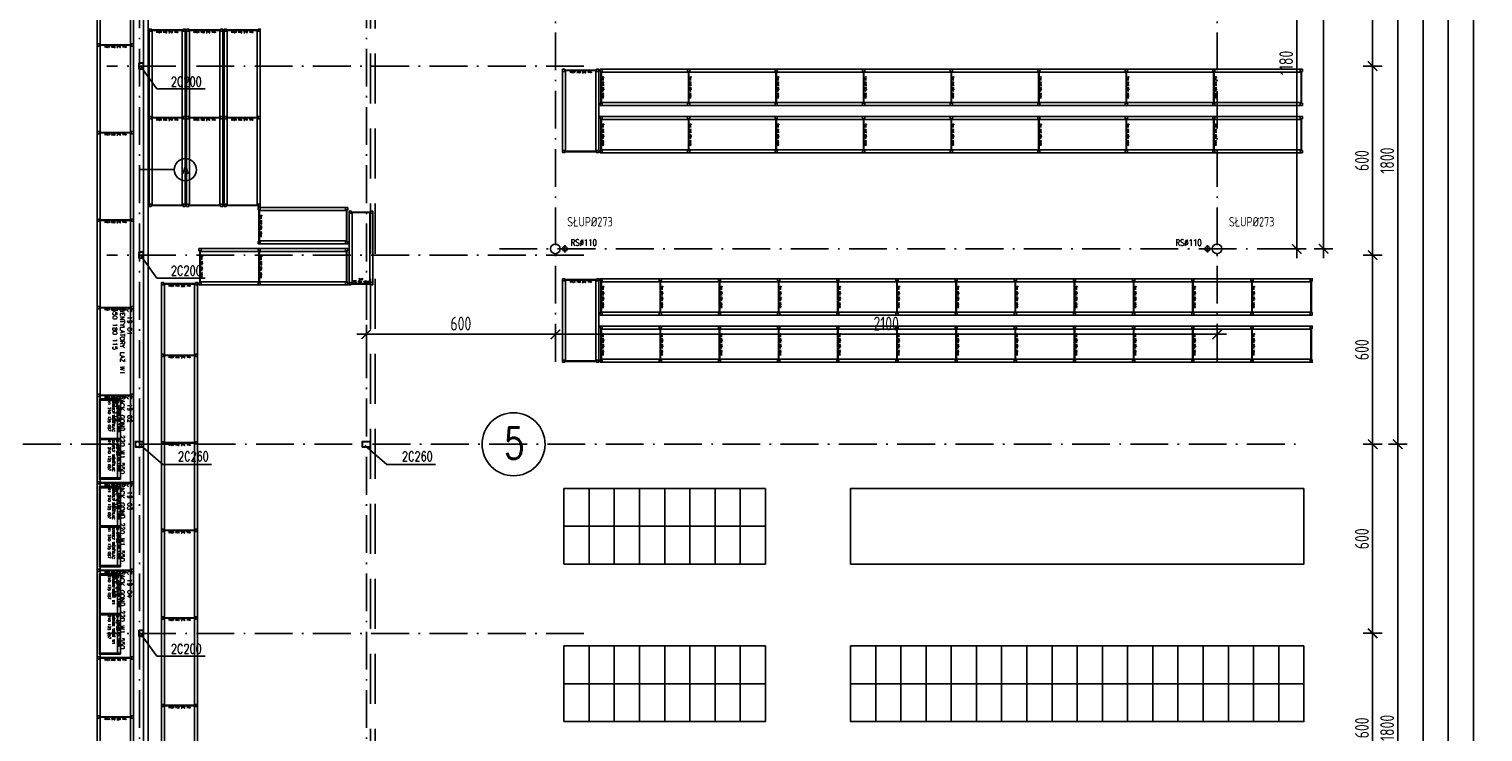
# Model space of a CAD drawing. Extents: x 153948 to 285449, y -89387 to -60195.
# Tile 80 of 101: x 259210 to 263824, y -82992 to -80762. Entities that reach past the tile are written whole.
import ezdxf
from ezdxf.enums import TextEntityAlignment as Align

# ---------------------------------------------------------------- set-up
doc = ezdxf.new("R2010")
doc.units = 0
doc.header["$LTSCALE"] = 100
doc.header["$MEASUREMENT"] = 0
doc.header["$PDMODE"] = 1
doc.linetypes.add('ACAD_ISO10W100', pattern=[18.5, 12, -3, 0.5, -3])
doc.linetypes.add('HIDDEN2', pattern=[4.7625, 3.175, -1.5875])
doc.layers.get('0').update_dxf_attribs({"linetype": 'CONTINUOUS'})
doc.layers.get('DEFPOINTS').update_dxf_attribs({"linetype": 'CONTINUOUS'})
for name, color, linetype in [('1', 2, 'CONTINUOUS'), ('G 57 100 140', 2, 'CONTINUOUS'), ('K-STA', 2, 'CONTINUOUS'), ('OSIE', 8, 'ACAD_ISO10W100'), ('PANELE', 3, 'CONTINUOUS'), ('R-----OP', 2, 'CONTINUOUS'), ('RS Minimasa VBA', 7, 'CONTINUOUS'), ('RS REGAŁY', 7, 'CONTINUOUS'), ('RYNNY', 2, 'CONTINUOUS'), ('TEXT', 11, 'CONTINUOUS'), ('TEXT1', 2, 'CONTINUOUS'), ('WYMIARY', 1, 'CONTINUOUS')]:
    doc.layers.add(name, color=color, linetype=linetype)
doc.styles.add('DYBY-NORMALNY-0-8-N', font='ROMANS.SHX', dxfattribs={"width": 0.8})
doc.styles.get("Standard").update_dxf_attribs({"font": 'txt.shx'})
doc.styles.add('STYLE2', font='isocp.shx', dxfattribs={"width": 0.8})
doc.styles.add('TXT3', font='SIMPLEX.SHX', dxfattribs={"width": 0.75, "height": 40})
doc.dimstyles.new('KRESKI_100', dxfattribs={"dimscale": 20, "dimtxt": 2.2, "dimasz": 1.5, "dimexe": 1.5, "dimexo": 1.5, "dimgap": 0.6, "dimtad": 1, "dimdec": 1, "dimrnd": 0.5, "dimdsep": 46, "dimtxsty": 'STYLE2', "dimblk1": 'ARCHTICK', "dimblk2": 'ARCHTICK', "dimsah": 1, "dimcen": 2.5, "dimdle": 1.5, "dimclrd": 10, "dimclre": 10, "dimclrt": 15, "dimadec": 0, "dimazin": 0, "dimtfac": 1, "dimtdec": 1, "dimtmove": 1, "dimatfit": 3, "dimldrblk": 'ARCHTICK', "dimfxl": 1.5, "dimfxlon": 1, "dimtolj": 1, "dimtzin": 0, "dimarcsym": 0})

# ---------------------------------------------------------------- blocks, each defined once
blk = doc.blocks.new('SC200X2')
at = {"layer": '1'}
for points in [[(-10, 7.5), (-10, 0), (-9.7, 0, 0.391021), (-9.1, 0.6), (-8.7, 5.6, -0.391021), (-7.6, 6.6), (7.6, 6.6, -0.391021), (8.7, 5.6), (9.1, 0.6, 0.391021), (9.7, 0), (10, 0), (10, 7.5)], [(-10, -7.5), (-10, 0), (-9.7, 0, -0.391021), (-9.1, -0.6), (-8.7, -5.6, 0.391021), (-7.6, -6.6), (7.6, -6.6, 0.391021), (8.7, -5.6), (9.1, -0.6, -0.391021), (9.7, 0), (10, 0), (10, -7.5)]]:
    blk.add_lwpolyline(points, format="xyb", close=True, dxfattribs=at)
blk = doc.blocks.new('SC260X2')
at = {"layer": '1'}
for points in [[(-13, 9), (-13, 0), (-12.4, 0), (-12.1, 7, -0.401015), (-11.1, 7.9), (11.1, 7.9, -0.401015), (12.1, 7), (12.4, 0), (13, 0), (13, 9)], [(-13, -9), (-13, 0), (-12.4, 0), (-12.1, -7, 0.401015), (-11.1, -7.9), (11.1, -7.9, 0.401015), (12.1, -7), (12.4, 0), (13, 0), (13, -9)]]:
    blk.add_lwpolyline(points, format="xyb", close=True, dxfattribs=at)
blk = doc.blocks.new('_ARCHTICK')
at = {"color": 0, "linetype": 'ByBlock', "const_width": 0.15}
blk.add_lwpolyline([(-0.5, -0.5), (0.5, 0.5)], dxfattribs=at)
blk = doc.blocks.new('*D257')
at = {"layer": 'DEFPOINTS', "color": 0, "ltscale": 0.1, "transparency": 16777216}
for p in [(260307.9, -74816), (260307.9, -85703), (263794.3, -85703)]:
    blk.add_point(p, dxfattribs=at)
at = {"layer": 'WYMIARY', "color": 10, "lineweight": -2, "ltscale": 0.1, "transparency": 16777216}
for p, q in [((263794.3, -74786), (263794.3, -85733)), ((263764.3, -74816), (263824.3, -74816)), ((263764.3, -85703), (263824.3, -85703))]:
    blk.add_line(p, q, dxfattribs=at)
at = {"layer": 'WYMIARY', "color": 10, "lineweight": -2, "ltscale": 0.1, "transparency": 16777216, "xscale": 30, "yscale": 30, "zscale": 30}
for p, rotation in [((263794.3, -74816), 90), ((263794.3, -85703), 270)]:
    blk.add_blockref('_ARCHTICK', p, dxfattribs=dict(at, rotation=rotation))
at = {"layer": 'WYMIARY', "color": 15, "ltscale": 0.1, "transparency": 16777216, "insert": (263760.3, -80259.5), "char_height": 44, "attachment_point": 5, "rotation": 90, "style": 'STYLE2'}
blk.add_mtext('\\A1;10887', dxfattribs=at)
blk = doc.blocks.new('*D259')
at = {"layer": 'DEFPOINTS', "color": 0, "ltscale": 0.1, "transparency": 16777216}
for p in [(260307.9, -74816), (263714.3, -74816), (263634.3, -83856)]:
    blk.add_point(p, dxfattribs=at)
at = {"layer": 'WYMIARY', "color": 10, "lineweight": -2, "ltscale": 0.1, "transparency": 16777216}
for p, q in [((263714.3, -83886), (263714.3, -74786)), ((263684.3, -74816), (263744.3, -74816)), ((263684.3, -83856), (263744.3, -83856))]:
    blk.add_line(p, q, dxfattribs=at)
at = {"layer": 'WYMIARY', "color": 10, "lineweight": -2, "ltscale": 0.1, "transparency": 16777216, "xscale": 30, "yscale": 30, "zscale": 30}
for p, rotation in [((263714.3, -74816), 90), ((263714.3, -83856), 270)]:
    blk.add_blockref('_ARCHTICK', p, dxfattribs=dict(at, rotation=rotation))
at = {"layer": 'WYMIARY', "color": 15, "ltscale": 0.1, "transparency": 16777216, "insert": (263680.3, -79336), "char_height": 44, "attachment_point": 5, "rotation": 90, "style": 'STYLE2'}
blk.add_mtext('\\A1;9040', dxfattribs=at)
blk = doc.blocks.new('*D269')
at = {"layer": 'DEFPOINTS', "color": 0, "ltscale": 0.1, "transparency": 16777216}
for p in [(263554.3, -77029.5), (263634.3, -77029.5), (260307.9, -83856.1)]:
    blk.add_point(p, dxfattribs=at)
at = {"layer": 'WYMIARY', "color": 10, "lineweight": -2, "ltscale": 0.1, "transparency": 16777216}
for p, q in [((263634.3, -83886.1), (263634.3, -76999.5)), ((263604.3, -77029.5), (263664.3, -77029.5)), ((263604.3, -83856.1), (263664.3, -83856.1))]:
    blk.add_line(p, q, dxfattribs=at)
at = {"layer": 'WYMIARY', "color": 10, "lineweight": -2, "ltscale": 0.1, "transparency": 16777216, "xscale": 30, "yscale": 30, "zscale": 30}
for p, rotation in [((263634.3, -77029.5), 90), ((263634.3, -83856.1), 270)]:
    blk.add_blockref('_ARCHTICK', p, dxfattribs=dict(at, rotation=rotation))
at = {"layer": 'WYMIARY', "color": 15, "ltscale": 0.1, "transparency": 16777216, "insert": (263600.3, -80442.8), "char_height": 44, "attachment_point": 5, "rotation": 90, "style": 'STYLE2'}
blk.add_mtext('\\A1;6826.5', dxfattribs=at)
blk = doc.blocks.new('*D280')
at = {"layer": 'DEFPOINTS', "color": 0, "ltscale": 0.1, "transparency": 16777216}
for p in [(263474.3, -82079.5), (263554.3, -82079.5), (263474.3, -83879.5)]:
    blk.add_point(p, dxfattribs=at)
at = {"layer": 'WYMIARY', "color": 10, "lineweight": -2, "ltscale": 0.1, "transparency": 16777216}
for p, q in [((263524.3, -82079.5), (263584.3, -82079.5)), ((263554.3, -83909.5), (263554.3, -82049.5)), ((263524.3, -83879.5), (263584.3, -83879.5))]:
    blk.add_line(p, q, dxfattribs=at)
at = {"layer": 'WYMIARY', "color": 10, "lineweight": -2, "ltscale": 0.1, "transparency": 16777216, "xscale": 30, "yscale": 30, "zscale": 30}
for p, rotation in [((263554.3, -82079.5), 90), ((263554.3, -83879.5), 270)]:
    blk.add_blockref('_ARCHTICK', p, dxfattribs=dict(at, rotation=rotation))
at = {"layer": 'WYMIARY', "color": 15, "ltscale": 0.1, "transparency": 16777216, "insert": (263520.3, -82979.5), "char_height": 44, "attachment_point": 5, "rotation": 90, "style": 'STYLE2'}
blk.add_mtext('\\A1;1800', dxfattribs=at)
blk = doc.blocks.new('*D281')
at = {"layer": 'DEFPOINTS', "color": 0, "ltscale": 0.1, "transparency": 16777216}
for p in [(263474.3, -80279.5), (263554.3, -80279.5), (263474.3, -82079.5)]:
    blk.add_point(p, dxfattribs=at)
at = {"layer": 'WYMIARY', "color": 10, "lineweight": -2, "ltscale": 0.1, "transparency": 16777216}
for p, q in [((263524.3, -80279.5), (263584.3, -80279.5)), ((263554.3, -82109.5), (263554.3, -80249.5)), ((263524.3, -82079.5), (263584.3, -82079.5))]:
    blk.add_line(p, q, dxfattribs=at)
at = {"layer": 'WYMIARY', "color": 10, "lineweight": -2, "ltscale": 0.1, "transparency": 16777216, "xscale": 30, "yscale": 30, "zscale": 30}
for p, rotation in [((263554.3, -80279.5), 90), ((263554.3, -82079.5), 270)]:
    blk.add_blockref('_ARCHTICK', p, dxfattribs=dict(at, rotation=rotation))
at = {"layer": 'WYMIARY', "color": 15, "ltscale": 0.1, "transparency": 16777216, "insert": (263520.3, -81179.5), "char_height": 44, "attachment_point": 5, "rotation": 90, "style": 'STYLE2'}
blk.add_mtext('\\A1;1800', dxfattribs=at)
blk = doc.blocks.new('*D299')
at = {"layer": 'DEFPOINTS', "color": 0, "ltscale": 0.1, "transparency": 16777216}
for p in [(263394.3, -80279.5), (263394.3, -80879.5), (263474.3, -80879.5)]:
    blk.add_point(p, dxfattribs=at)
at = {"layer": 'WYMIARY', "color": 10, "lineweight": -2, "ltscale": 0.1, "transparency": 16777216}
for p, q in [((263444.3, -80279.5), (263504.3, -80279.5)), ((263474.3, -80249.5), (263474.3, -80909.5)), ((263444.3, -80879.5), (263504.3, -80879.5))]:
    blk.add_line(p, q, dxfattribs=at)
at = {"layer": 'WYMIARY', "color": 10, "lineweight": -2, "ltscale": 0.1, "transparency": 16777216, "xscale": 30, "yscale": 30, "zscale": 30}
for p, rotation in [((263474.3, -80279.5), 90), ((263474.3, -80879.5), 270)]:
    blk.add_blockref('_ARCHTICK', p, dxfattribs=dict(at, rotation=rotation))
at = {"layer": 'WYMIARY', "color": 15, "ltscale": 0.1, "transparency": 16777216, "insert": (263440.3, -80579.5), "char_height": 44, "attachment_point": 5, "rotation": 90, "style": 'STYLE2'}
blk.add_mtext('\\A1;600', dxfattribs=at)
blk = doc.blocks.new('*D300')
at = {"layer": 'DEFPOINTS', "color": 0, "ltscale": 0.1, "transparency": 16777216}
for p in [(263394.3, -80879.5), (263394.3, -81479.5), (263474.3, -81479.5)]:
    blk.add_point(p, dxfattribs=at)
at = {"layer": 'WYMIARY', "color": 10, "lineweight": -2, "ltscale": 0.1, "transparency": 16777216}
for p, q in [((263444.3, -80879.5), (263504.3, -80879.5)), ((263474.3, -80849.5), (263474.3, -81509.5)), ((263444.3, -81479.5), (263504.3, -81479.5))]:
    blk.add_line(p, q, dxfattribs=at)
at = {"layer": 'WYMIARY', "color": 10, "lineweight": -2, "ltscale": 0.1, "transparency": 16777216, "xscale": 30, "yscale": 30, "zscale": 30}
for p, rotation in [((263474.3, -80879.5), 90), ((263474.3, -81479.5), 270)]:
    blk.add_blockref('_ARCHTICK', p, dxfattribs=dict(at, rotation=rotation))
at = {"layer": 'WYMIARY', "color": 15, "ltscale": 0.1, "transparency": 16777216, "insert": (263440.3, -81179.5), "char_height": 44, "attachment_point": 5, "rotation": 90, "style": 'STYLE2'}
blk.add_mtext('\\A1;600', dxfattribs=at)
blk = doc.blocks.new('*D301')
at = {"layer": 'DEFPOINTS', "color": 0, "ltscale": 0.1, "transparency": 16777216}
for p in [(263394.3, -81479.5), (263394.3, -82079.5), (263474.3, -82079.5)]:
    blk.add_point(p, dxfattribs=at)
at = {"layer": 'WYMIARY', "color": 10, "lineweight": -2, "ltscale": 0.1, "transparency": 16777216}
for p, q in [((263444.3, -81479.5), (263504.3, -81479.5)), ((263474.3, -81449.5), (263474.3, -82109.5)), ((263444.3, -82079.5), (263504.3, -82079.5))]:
    blk.add_line(p, q, dxfattribs=at)
at = {"layer": 'WYMIARY', "color": 10, "lineweight": -2, "ltscale": 0.1, "transparency": 16777216, "xscale": 30, "yscale": 30, "zscale": 30}
for p, rotation in [((263474.3, -81479.5), 90), ((263474.3, -82079.5), 270)]:
    blk.add_blockref('_ARCHTICK', p, dxfattribs=dict(at, rotation=rotation))
at = {"layer": 'WYMIARY', "color": 15, "ltscale": 0.1, "transparency": 16777216, "insert": (263440.3, -81779.5), "char_height": 44, "attachment_point": 5, "rotation": 90, "style": 'STYLE2'}
blk.add_mtext('\\A1;600', dxfattribs=at)
blk = doc.blocks.new('*D302')
at = {"layer": 'DEFPOINTS', "color": 0, "ltscale": 0.1, "transparency": 16777216}
for p in [(263394.3, -82079.5), (263394.3, -82679.5), (263474.3, -82679.5)]:
    blk.add_point(p, dxfattribs=at)
at = {"layer": 'WYMIARY', "color": 10, "lineweight": -2, "ltscale": 0.1, "transparency": 16777216}
for p, q in [((263444.3, -82079.5), (263504.3, -82079.5)), ((263474.3, -82049.5), (263474.3, -82709.5)), ((263444.3, -82679.5), (263504.3, -82679.5))]:
    blk.add_line(p, q, dxfattribs=at)
at = {"layer": 'WYMIARY', "color": 10, "lineweight": -2, "ltscale": 0.1, "transparency": 16777216, "xscale": 30, "yscale": 30, "zscale": 30}
for p, rotation in [((263474.3, -82079.5), 90), ((263474.3, -82679.5), 270)]:
    blk.add_blockref('_ARCHTICK', p, dxfattribs=dict(at, rotation=rotation))
at = {"layer": 'WYMIARY', "color": 15, "ltscale": 0.1, "transparency": 16777216, "insert": (263440.3, -82379.5), "char_height": 44, "attachment_point": 5, "rotation": 90, "style": 'STYLE2'}
blk.add_mtext('\\A1;600', dxfattribs=at)
blk = doc.blocks.new('*D303')
at = {"layer": 'DEFPOINTS', "color": 0, "ltscale": 0.1, "transparency": 16777216}
for p in [(263394.3, -82679.5), (263394.3, -83279.5), (263474.3, -83279.5)]:
    blk.add_point(p, dxfattribs=at)
at = {"layer": 'WYMIARY', "color": 10, "lineweight": -2, "ltscale": 0.1, "transparency": 16777216}
for p, q in [((263444.3, -82679.5), (263504.3, -82679.5)), ((263474.3, -82649.5), (263474.3, -83309.5)), ((263444.3, -83279.5), (263504.3, -83279.5))]:
    blk.add_line(p, q, dxfattribs=at)
at = {"layer": 'WYMIARY', "color": 10, "lineweight": -2, "ltscale": 0.1, "transparency": 16777216, "xscale": 30, "yscale": 30, "zscale": 30}
for p, rotation in [((263474.3, -82679.5), 90), ((263474.3, -83279.5), 270)]:
    blk.add_blockref('_ARCHTICK', p, dxfattribs=dict(at, rotation=rotation))
at = {"layer": 'WYMIARY', "color": 15, "ltscale": 0.1, "transparency": 16777216, "insert": (263440.3, -82979.5), "char_height": 44, "attachment_point": 5, "rotation": 90, "style": 'STYLE2'}
blk.add_mtext('\\A1;600', dxfattribs=at)
blk = doc.blocks.new('*D400')
at = {"layer": 'DEFPOINTS', "color": 0, "ltscale": 0.1, "transparency": 16777216}
for p in [(260280.4, -81637.1), (260880.4, -81637.1), (260880.4, -81730.7)]:
    blk.add_point(p, dxfattribs=at)
at = {"layer": 'WYMIARY', "color": 10, "lineweight": -2, "ltscale": 0.1, "transparency": 16777216}
for p, q in [((260280.4, -81700.7), (260280.4, -81760.7)), ((260880.4, -81700.7), (260880.4, -81760.7)), ((260250.4, -81730.7), (260910.4, -81730.7))]:
    blk.add_line(p, q, dxfattribs=at)
at = {"layer": 'WYMIARY', "color": 10, "lineweight": -2, "ltscale": 0.1, "transparency": 16777216, "xscale": 30, "yscale": 30, "zscale": 30, "rotation": 180}
blk.add_blockref('_ARCHTICK', (260280.4, -81730.7), dxfattribs=at)
at = {"layer": 'WYMIARY', "color": 10, "lineweight": -2, "ltscale": 0.1, "transparency": 16777216, "xscale": 30, "yscale": 30, "zscale": 30}
blk.add_blockref('_ARCHTICK', (260880.4, -81730.7), dxfattribs=at)
at = {"layer": 'WYMIARY', "color": 15, "ltscale": 0.1, "transparency": 16777216, "insert": (260580.4, -81696.7), "char_height": 44, "attachment_point": 5, "style": 'STYLE2'}
blk.add_mtext('\\A1;600', dxfattribs=at)
blk = doc.blocks.new('*D401')
at = {"layer": 'DEFPOINTS', "color": 0, "ltscale": 0.1, "transparency": 16777216}
for p in [(260880.4, -81637.1), (262980.4, -81637.1), (262980.4, -81730.7)]:
    blk.add_point(p, dxfattribs=at)
at = {"layer": 'WYMIARY', "color": 10, "lineweight": -2, "ltscale": 0.1, "transparency": 16777216}
for p, q in [((260880.4, -81700.7), (260880.4, -81760.7)), ((262980.4, -81700.7), (262980.4, -81760.7)), ((260850.4, -81730.7), (263010.4, -81730.7))]:
    blk.add_line(p, q, dxfattribs=at)
at = {"layer": 'WYMIARY', "color": 10, "lineweight": -2, "ltscale": 0.1, "transparency": 16777216, "xscale": 30, "yscale": 30, "zscale": 30, "rotation": 180}
blk.add_blockref('_ARCHTICK', (260880.4, -81730.7), dxfattribs=at)
at = {"layer": 'WYMIARY', "color": 10, "lineweight": -2, "ltscale": 0.1, "transparency": 16777216, "xscale": 30, "yscale": 30, "zscale": 30}
blk.add_blockref('_ARCHTICK', (262980.4, -81730.7), dxfattribs=at)
at = {"layer": 'WYMIARY', "color": 15, "ltscale": 0.1, "transparency": 16777216, "insert": (261930.4, -81696.7), "char_height": 44, "attachment_point": 5, "style": 'STYLE2'}
blk.add_mtext('\\A1;2100', dxfattribs=at)
blk = doc.blocks.new('*D402')
at = {"layer": 'DEFPOINTS', "color": 0, "ltscale": 0.1, "transparency": 16777216}
for p in [(263153.3, -80279.5), (263233.6, -80279.5), (263153.3, -81459.5)]:
    blk.add_point(p, dxfattribs=at)
at = {"layer": 'WYMIARY', "color": 10, "lineweight": -2, "ltscale": 0.1, "transparency": 16777216}
for p, q in [((263203.6, -80279.5), (263263.6, -80279.5)), ((263233.6, -81489.5), (263233.6, -80249.5)), ((263203.6, -81459.5), (263263.6, -81459.5))]:
    blk.add_line(p, q, dxfattribs=at)
at = {"layer": 'WYMIARY', "color": 10, "lineweight": -2, "ltscale": 0.1, "transparency": 16777216, "xscale": 30, "yscale": 30, "zscale": 30}
for p, rotation in [((263233.6, -80279.5), 90), ((263233.6, -81459.5), 270)]:
    blk.add_blockref('_ARCHTICK', p, dxfattribs=dict(at, rotation=rotation))
at = {"layer": 'WYMIARY', "color": 15, "ltscale": 0.1, "transparency": 16777216, "insert": (263199.6, -80869.5), "char_height": 44, "attachment_point": 5, "rotation": 90, "style": 'STYLE2'}
blk.add_mtext('\\A1;1180', dxfattribs=at)
blk = doc.blocks.new('*D405')
at = {"layer": 'DEFPOINTS', "color": 0, "ltscale": 0.1, "transparency": 16777216}
for p in [(263153.3, -79059.5), (263153.3, -81459.5), (263318.3, -81459.5)]:
    blk.add_point(p, dxfattribs=at)
at = {"layer": 'WYMIARY', "color": 10, "lineweight": -2, "ltscale": 0.1, "transparency": 16777216}
for p, q in [((263318.3, -79029.5), (263318.3, -81489.5)), ((263288.3, -79059.5), (263348.3, -79059.5)), ((263288.3, -81459.5), (263348.3, -81459.5))]:
    blk.add_line(p, q, dxfattribs=at)
at = {"layer": 'WYMIARY', "color": 10, "lineweight": -2, "ltscale": 0.1, "transparency": 16777216, "xscale": 30, "yscale": 30, "zscale": 30}
for p, rotation in [((263318.3, -79059.5), 90), ((263318.3, -81459.5), 270)]:
    blk.add_blockref('_ARCHTICK', p, dxfattribs=dict(at, rotation=rotation))
at = {"layer": 'WYMIARY', "color": 15, "ltscale": 0.1, "transparency": 16777216, "insert": (263284.3, -80259.5), "char_height": 44, "attachment_point": 5, "rotation": 90, "style": 'STYLE2'}
blk.add_mtext('\\A1;2400', dxfattribs=at)
blk = doc.blocks.new('RACK 450 270 115')
at = {"color": 1}
for p, q in [((2.75, 108), (2.75, 7)), ((4.25, 108), (4.25, 7)), ((7, 115), (277.8, 115)), ((7, 105.5), (277.8, 105.5)), ((7, 9.5), (277.8, 9.5)), ((7, 0), (277.8, 0))]:
    blk.add_line(p, q, dxfattribs=at)
for points in [[(0, 108), (7, 108), (7, 115), (0, 115)], [(0, 0), (7, 0), (7, 7), (0, 7)]]:
    blk.add_lwpolyline(points, close=True, dxfattribs=at)
at = {"color": 1, "insert": (9.25, 57.5), "char_height": 5, "width": 101, "attachment_point": 5, "rotation": 90}
blk.add_mtext('RACK 450 270 115', dxfattribs=at)
blk = doc.blocks.new('NOGA RACK 450 007 115')
at = {"color": 1}
for p, q in [((2.75, 108), (2.75, 7)), ((4.25, 108), (4.25, 7))]:
    blk.add_line(p, q, dxfattribs=at)
for points in [[(0, 108), (7, 108), (7, 115), (0, 115)], [(0, 0), (7, 0), (7, 7), (0, 7)]]:
    blk.add_lwpolyline(points, close=True, dxfattribs=at)
blk = doc.blocks.new('RACK 450 180 115')
at = {"color": 1}
for p, q in [((2.75, 108), (2.75, 7)), ((4.25, 108), (4.25, 7)), ((7, 115), (187.8, 115)), ((7, 105.5), (187.8, 105.5)), ((7, 9.5), (187.8, 9.5)), ((7, 0), (187.8, 0))]:
    blk.add_line(p, q, dxfattribs=at)
for points in [[(0, 108), (7, 108), (7, 115), (0, 115)], [(0, 0), (7, 0), (7, 7), (0, 7)]]:
    blk.add_lwpolyline(points, close=True, dxfattribs=at)
at = {"color": 1, "insert": (9.25, 57.5), "char_height": 5, "width": 101, "attachment_point": 5, "rotation": 90}
blk.add_mtext('RACK 450 180 115', dxfattribs=at)
blk = doc.blocks.new('RACK 450 220 075')
at = {"color": 1}
for p, q in [((2.75, 68), (2.75, 7)), ((4.25, 68), (4.25, 7)), ((7, 75), (227, 75)), ((7, 65.5), (227, 65.5)), ((7, 9.5), (227, 9.5)), ((7, 0), (227, 0))]:
    blk.add_line(p, q, dxfattribs=at)
for points in [[(0, 68), (7, 68), (7, 75), (0, 75)], [(0, 0), (7, 0), (7, 7), (0, 7)]]:
    blk.add_lwpolyline(points, close=True, dxfattribs=at)
at = {"color": 1, "insert": (14.25, 37.5), "char_height": 5, "width": 61, "attachment_point": 5, "rotation": 90}
blk.add_mtext('RACK 450 220 075', dxfattribs=at)
blk = doc.blocks.new('NOGA RACK 450 007 075')
at = {"color": 1}
for p, q in [((2.8, 68), (2.8, 7)), ((4.2, 68), (4.2, 7))]:
    blk.add_line(p, q, dxfattribs=at)
for points in [[(0, 68), (7, 68), (7, 75), (0, 75)], [(0, 0), (7, 0), (7, 7), (0, 7)]]:
    blk.add_lwpolyline(points, close=True, dxfattribs=at)
blk = doc.blocks.new('RACK 450 220 115')
at = {"color": 1}
for p, q in [((2.75, 108), (2.75, 7)), ((4.25, 108), (4.25, 7)), ((7, 115), (227, 115)), ((7, 105.5), (227, 105.5)), ((7, 9.5), (227, 9.5)), ((7, 0), (227, 0))]:
    blk.add_line(p, q, dxfattribs=at)
for points in [[(0, 108), (7, 108), (7, 115), (0, 115)], [(0, 0), (7, 0), (7, 7), (0, 7)]]:
    blk.add_lwpolyline(points, close=True, dxfattribs=at)
at = {"color": 1, "insert": (9.25, 57.5), "char_height": 5, "width": 101, "attachment_point": 5, "rotation": 90}
blk.add_mtext('RACK 450 220 115', dxfattribs=at)
blk = doc.blocks.new('RACK 450 250 115')
at = {"color": 1}
for p, q in [((2.75, 108), (2.75, 7)), ((4.25, 108), (4.25, 7)), ((7, 115), (257.8, 115)), ((7, 105.5), (257.8, 105.5)), ((7, 9.5), (257.8, 9.5)), ((7, 0), (257.8, 0))]:
    blk.add_line(p, q, dxfattribs=at)
for points in [[(0, 108), (7, 108), (7, 115), (0, 115)], [(0, 0), (7, 0), (7, 7), (0, 7)]]:
    blk.add_lwpolyline(points, close=True, dxfattribs=at)
at = {"color": 1, "insert": (9.25, 57.5), "char_height": 5, "width": 101, "attachment_point": 5, "rotation": 90}
blk.add_mtext('RACK 450 250 115', dxfattribs=at)
blk = doc.blocks.new('RACK 550 180 115')
at = {"color": 6}
for p, q in [((2.75, 108), (2.75, 7)), ((4.25, 108), (4.25, 7)), ((7, 115), (187.8, 115)), ((7, 105.5), (187.8, 105.5)), ((7, 9.5), (187.8, 9.5)), ((7, 0), (187.8, 0))]:
    blk.add_line(p, q, dxfattribs=at)
for points in [[(0, 108), (7, 108), (7, 115), (0, 115)], [(0, 0), (7, 0), (7, 7), (0, 7)]]:
    blk.add_lwpolyline(points, close=True, dxfattribs=at)
at = {"color": 6, "insert": (9.25, 57.5), "char_height": 5, "width": 101, "attachment_point": 5, "rotation": 90}
blk.add_mtext('RACK 550 180 115', dxfattribs=at)
blk = doc.blocks.new('RACK 550 220 115')
at = {"color": 6}
for p, q in [((2.75, 108), (2.75, 7)), ((4.25, 108), (4.25, 7)), ((7, 115), (227, 115)), ((7, 105.5), (227, 105.5)), ((7, 9.5), (227, 9.5)), ((7, 0), (227, 0))]:
    blk.add_line(p, q, dxfattribs=at)
for points in [[(0, 108), (7, 108), (7, 115), (0, 115)], [(0, 0), (7, 0), (7, 7), (0, 7)]]:
    blk.add_lwpolyline(points, close=True, dxfattribs=at)
at = {"color": 6, "insert": (9.25, 57.5), "char_height": 5, "width": 101, "attachment_point": 5, "rotation": 90}
blk.add_mtext('RACK 550 220 115', dxfattribs=at)
blk = doc.blocks.new('RACK 550 270 115')
at = {"color": 6}
for p, q in [((2.75, 108), (2.75, 7)), ((4.25, 108), (4.25, 7)), ((7, 115), (277.8, 115)), ((7, 105.5), (277.8, 105.5)), ((7, 9.5), (277.8, 9.5)), ((7, 0), (277.8, 0))]:
    blk.add_line(p, q, dxfattribs=at)
for points in [[(0, 108), (7, 108), (7, 115), (0, 115)], [(0, 0), (7, 0), (7, 7), (0, 7)]]:
    blk.add_lwpolyline(points, close=True, dxfattribs=at)
at = {"color": 6, "insert": (9.25, 57.5), "char_height": 5, "width": 101, "attachment_point": 5, "rotation": 90}
blk.add_mtext('RACK 550 270 115', dxfattribs=at)
blk = doc.blocks.new('GOND L 270 125 057')
at = {"color": 5}
for points in [[(0, 0), (4, 0), (4, 67), (0, 67)], [(4, 67), (125.4, 67), (125.4, 10), (4, 10)], [(4, 0), (125.4, 0), (125.4, 10), (4, 10)]]:
    blk.add_lwpolyline(points, close=True, dxfattribs=at)
at = {"color": 5, "insert": (64.7, 5), "char_height": 5, "width": 121.4, "attachment_point": 5}
blk.add_mtext('GOND L 270 125 057', dxfattribs=at)
blk = doc.blocks.new('NOGA GOND L 270 004 057')
at = {"color": 5}
blk.add_lwpolyline([(0, 0), (4, 0), (4, 67), (0, 67)], close=True, dxfattribs=at)

msp = doc.modelspace()

# ---------------------------------------------------------------- linework, layer by layer
at = {"layer": 'G 57 100 140', "lineweight": -3}
for points in [[(260987.55, -82219.55), (260907.61, -82219.55), (260907.61, -82339.55), (260987.55, -82339.55)], [(261067.49, -82219.55), (260987.55, -82219.55), (260987.55, -82339.55), (261067.49, -82339.55)], [(261147.43, -82219.55), (261067.49, -82219.55), (261067.49, -82339.55), (261147.43, -82339.55)], [(261227.37, -82219.55), (261147.43, -82219.55), (261147.43, -82339.55), (261227.37, -82339.55)], [(261307.31, -82219.55), (261227.37, -82219.55), (261227.37, -82339.55), (261307.31, -82339.55)], [(261387.25, -82219.55), (261307.31, -82219.55), (261307.31, -82339.55), (261387.25, -82339.55)], [(261467.19, -82219.55), (261387.25, -82219.55), (261387.25, -82339.55), (261467.19, -82339.55)], [(261547.13, -82219.55), (261467.19, -82219.55), (261467.19, -82339.55), (261547.13, -82339.55)], [(263256.06, -82219.55), (261817.13, -82219.55), (261817.13, -82459.55), (263256.06, -82459.55)], [(260987.55, -82339.55), (260907.61, -82339.55), (260907.61, -82459.55), (260987.55, -82459.55)], [(261067.49, -82339.55), (260987.55, -82339.55), (260987.55, -82459.55), (261067.49, -82459.55)], [(261147.43, -82339.55), (261067.49, -82339.55), (261067.49, -82459.55), (261147.43, -82459.55)], [(261227.37, -82339.55), (261147.43, -82339.55), (261147.43, -82459.55), (261227.37, -82459.55)], [(261307.31, -82339.55), (261227.37, -82339.55), (261227.37, -82459.55), (261307.31, -82459.55)], [(261387.25, -82339.55), (261307.31, -82339.55), (261307.31, -82459.55), (261387.25, -82459.55)], [(261467.19, -82339.55), (261387.25, -82339.55), (261387.25, -82459.55), (261467.19, -82459.55)], [(261547.13, -82339.55), (261467.19, -82339.55), (261467.19, -82459.55), (261547.13, -82459.55)], [(260987.55, -82719.55), (260907.61, -82719.55), (260907.61, -82839.55), (260987.55, -82839.55)], [(261067.49, -82719.55), (260987.55, -82719.55), (260987.55, -82839.55), (261067.49, -82839.55)], [(261147.43, -82719.55), (261067.49, -82719.55), (261067.49, -82839.55), (261147.43, -82839.55)], [(261227.37, -82719.55), (261147.43, -82719.55), (261147.43, -82839.55), (261227.37, -82839.55)], [(261307.31, -82719.55), (261227.37, -82719.55), (261227.37, -82839.55), (261307.31, -82839.55)], [(261387.25, -82719.55), (261307.31, -82719.55), (261307.31, -82839.55), (261387.25, -82839.55)], [(261467.19, -82719.55), (261387.25, -82719.55), (261387.25, -82839.55), (261467.19, -82839.55)], [(261547.13, -82719.55), (261467.19, -82719.55), (261467.19, -82839.55), (261547.13, -82839.55)], [(261897.07, -82719.55), (261817.13, -82719.55), (261817.13, -82839.55), (261897.07, -82839.55)], [(261977.01, -82719.55), (261897.07, -82719.55), (261897.07, -82839.55), (261977.01, -82839.55)], [(262056.95, -82719.55), (261977.01, -82719.55), (261977.01, -82839.55), (262056.95, -82839.55)], [(262136.89, -82719.55), (262056.95, -82719.55), (262056.95, -82839.55), (262136.89, -82839.55)], [(262216.83, -82719.55), (262136.89, -82719.55), (262136.89, -82839.55), (262216.83, -82839.55)], [(262296.78, -82719.55), (262216.83, -82719.55), (262216.83, -82839.55), (262296.78, -82839.55)], [(262376.72, -82719.55), (262296.78, -82719.55), (262296.78, -82839.55), (262376.72, -82839.55)], [(262456.66, -82719.55), (262376.72, -82719.55), (262376.72, -82839.55), (262456.66, -82839.55)], [(262536.6, -82719.55), (262456.66, -82719.55), (262456.66, -82839.55), (262536.6, -82839.55)], [(262616.54, -82719.55), (262536.6, -82719.55), (262536.6, -82839.55), (262616.54, -82839.55)], [(262696.48, -82719.55), (262616.54, -82719.55), (262616.54, -82839.55), (262696.48, -82839.55)], [(262776.42, -82719.55), (262696.48, -82719.55), (262696.48, -82839.55), (262776.42, -82839.55)], [(262856.36, -82719.55), (262776.42, -82719.55), (262776.42, -82839.55), (262856.36, -82839.55)], [(262936.3, -82719.55), (262856.36, -82719.55), (262856.36, -82839.55), (262936.3, -82839.55)], [(263016.24, -82719.55), (262936.3, -82719.55), (262936.3, -82839.55), (263016.24, -82839.55)], [(263096.18, -82719.55), (263016.24, -82719.55), (263016.24, -82839.55), (263096.18, -82839.55)], [(263176.12, -82719.55), (263096.18, -82719.55), (263096.18, -82839.55), (263176.12, -82839.55)], [(263256.06, -82719.55), (263176.12, -82719.55), (263176.12, -82839.55), (263256.06, -82839.55)], [(260987.55, -82839.55), (260907.61, -82839.55), (260907.61, -82959.55), (260987.55, -82959.55)], [(261067.49, -82839.55), (260987.55, -82839.55), (260987.55, -82959.55), (261067.49, -82959.55)], [(261147.43, -82839.55), (261067.49, -82839.55), (261067.49, -82959.55), (261147.43, -82959.55)], [(261227.37, -82839.55), (261147.43, -82839.55), (261147.43, -82959.55), (261227.37, -82959.55)], [(261307.31, -82839.55), (261227.37, -82839.55), (261227.37, -82959.55), (261307.31, -82959.55)], [(261387.25, -82839.55), (261307.31, -82839.55), (261307.31, -82959.55), (261387.25, -82959.55)], [(261467.19, -82839.55), (261387.25, -82839.55), (261387.25, -82959.55), (261467.19, -82959.55)], [(261547.13, -82839.55), (261467.19, -82839.55), (261467.19, -82959.55), (261547.13, -82959.55)], [(261897.07, -82839.55), (261817.13, -82839.55), (261817.13, -82959.55), (261897.07, -82959.55)], [(261977.01, -82839.55), (261897.07, -82839.55), (261897.07, -82959.55), (261977.01, -82959.55)], [(262056.95, -82839.55), (261977.01, -82839.55), (261977.01, -82959.55), (262056.95, -82959.55)], [(262136.89, -82839.55), (262056.95, -82839.55), (262056.95, -82959.55), (262136.89, -82959.55)], [(262216.83, -82839.55), (262136.89, -82839.55), (262136.89, -82959.55), (262216.83, -82959.55)], [(262296.78, -82839.55), (262216.83, -82839.55), (262216.83, -82959.55), (262296.78, -82959.55)], [(262376.72, -82839.55), (262296.78, -82839.55), (262296.78, -82959.55), (262376.72, -82959.55)], [(262456.66, -82839.55), (262376.72, -82839.55), (262376.72, -82959.55), (262456.66, -82959.55)], [(262536.6, -82839.55), (262456.66, -82839.55), (262456.66, -82959.55), (262536.6, -82959.55)], [(262616.54, -82839.55), (262536.6, -82839.55), (262536.6, -82959.55), (262616.54, -82959.55)], [(262696.48, -82839.55), (262616.54, -82839.55), (262616.54, -82959.55), (262696.48, -82959.55)], [(262776.42, -82839.55), (262696.48, -82839.55), (262696.48, -82959.55), (262776.42, -82959.55)], [(262856.36, -82839.55), (262776.42, -82839.55), (262776.42, -82959.55), (262856.36, -82959.55)], [(262936.3, -82839.55), (262856.36, -82839.55), (262856.36, -82959.55), (262936.3, -82959.55)], [(263016.24, -82839.55), (262936.3, -82839.55), (262936.3, -82959.55), (263016.24, -82959.55)], [(263096.18, -82839.55), (263016.24, -82839.55), (263016.24, -82959.55), (263096.18, -82959.55)], [(263176.12, -82839.55), (263096.18, -82839.55), (263096.18, -82959.55), (263176.12, -82959.55)], [(263256.06, -82839.55), (263176.12, -82839.55), (263176.12, -82959.55), (263256.06, -82959.55)]]:
    msp.add_lwpolyline(points, close=True, dxfattribs=at)
at = {"layer": 'K-STA'}
for centre in [(260880.4, -81459.55), (262980.4, -81459.55)]:
    msp.add_circle(centre, 15.3, dxfattribs=at)
at = {"layer": 'OSIE', "ltscale": 0.1}
for p, q in [((259560.4, -86679.55), (259560.4, -73374.65)), ((260280.4, -86679.55), (260280.4, -73374.65)), ((260880.4, -81817.96), (260880.4, -78831.82)), ((262980.4, -81817.96), (262980.4, -78831.82)), ((260971.1, -80879.55), (259456.96, -80879.55)), ((260971.1, -81479.55), (259456.96, -81479.55)), ((260702.54, -81459.55), (263225.06, -81459.55)), ((260922.08, -81459.55), (260899.28, -81459.55)), ((260910.68, -81470.94), (260910.68, -81448.15)), ((262938.73, -81459.55), (262961.53, -81459.55)), ((262950.13, -81470.94), (262950.13, -81448.15)), ((247720.4, -82079.55), (263229.19, -82079.55)), ((260971.1, -82679.55), (259456.96, -82679.55))]:
    msp.add_line(p, q, dxfattribs=at)
at = {"layer": 'OSIE', "ltscale": 0.5}
msp.add_line((259560.4, -82092.33), (259560.4, -82055.71), dxfattribs=at)
at = {"layer": 'PANELE', "color": 1, "linetype": 'HIDDEN2', "ltscale": 0.5}
for p, q in [((260307.9, -83856.1), (260307.9, -74816.05)), ((260293.4, -83856.08), (260293.4, -74848.55))]:
    msp.add_line(p, q, dxfattribs=at)
at = {"layer": 'PANELE', "ltscale": 0.5}
for p, q in [((259573.4, -83870.55), (259573.4, -78739.55)), ((259573.4, -78739.55), (259573.4, -83869.55)), ((259587.9, -78739.55), (259587.9, -83856.05))]:
    msp.add_line(p, q, dxfattribs=at)
at = {"layer": 'R-----OP'}
msp.add_line((259559.26, -81208.1), (259671, -81208.1), dxfattribs=at)
msp.add_circle((259706.18, -81208.49), 35.19, dxfattribs=at)
at = {"layer": 'RYNNY', "ltscale": 0.1}
for centre in [(260910.68, -81459.18), (262950.13, -81459.18)]:
    msp.add_circle(centre, 7.5, dxfattribs=at)
at = {"layer": 'TEXT'}
for p, q in [((259615.28, -80952.19), (259565.4, -80883.3)), ((259769.1, -80952.19), (259615.28, -80952.19)), ((259615.28, -81552.19), (259565.4, -81483.3)), ((259769.1, -81552.19), (259615.28, -81552.19)), ((259634.9, -82143.75), (259564.6, -82083.3)), ((260345.7, -82143.75), (260275.4, -82083.3)), ((259634.9, -82143.75), (259789.43, -82143.75)), ((260345.7, -82143.75), (260500.23, -82143.75)), ((259615.28, -82752.19), (259565.4, -82683.3)), ((259769.1, -82752.19), (259615.28, -82752.19))]:
    msp.add_line(p, q, dxfattribs=at)
at = {"layer": 'TEXT1'}
msp.add_circle((260747.62, -82079.55), 100, dxfattribs=at)

# ---------------------------------------------------------------- block references
at = {"rotation": 270}
msp.add_blockref('NOGA RACK 450 007 115', (260903.21, -81812.35), dxfattribs=at)
at = {"layer": 'K-STA', "ltscale": 0.5, "xscale": -1, "rotation": 90}
for p in [(259565.9, -80879.55), (259565.9, -81479.55), (259565.9, -82679.55)]:
    msp.add_blockref('SC200X2', p, dxfattribs=at)
at = {"layer": 'K-STA', "ltscale": 0.5, "xscale": -1}
for p in [(259560.4, -82079.55), (260280.4, -82079.55)]:
    msp.add_blockref('SC260X2', p, dxfattribs=at)
at = {"layer": 'RS REGAŁY'}
for name, p, rotation in [('RACK 550 270 115', (259426.33, -80531.57), 270), ('RACK 450 270 115', (259590.7, -80762.25), 270), ('RACK 450 270 115', (259709.7, -80762.25), 270), ('RACK 450 270 115', (259828.7, -80762.25), 270), ('RACK 550 270 115', (259426.33, -80809.37), 270), ('RACK 450 250 115', (260903.21, -80889.55), 270), ('RACK 450 270 115', (259590.7, -81040.05), 270), ('RACK 450 270 115', (259709.7, -81040.05), 270), ('RACK 450 270 115', (259828.7, -81040.05), 270), ('RACK 550 270 115', (259426.33, -81087.17), 270), ('NOGA RACK 450 007 115', (260903.21, -81147.35), 270), ('NOGA RACK 450 007 115', (259590.7, -81317.85), 270), ('NOGA RACK 450 007 115', (259709.7, -81317.85), 270), ('NOGA RACK 450 007 115', (259828.7, -81317.85), 270), ('NOGA RACK 450 007 075', (260300.5, -81346.85), 90), ('RACK 450 220 075', (260300.5, -81573.85), 90), ('RACK 550 270 115', (259426.33, -81364.97), 270), ('RACK 450 220 115', (259629.9, -81566.85), 270), ('RACK 450 250 115', (260903.21, -81554.55), 270), ('RACK 550 270 115', (259426.33, -81642.77), 270), ('RACK 450 270 115', (259629.9, -81793.85), 270), ('RACK 550 270 115', (259426.33, -81920.57), 270), ('NOGA GOND L 270 004 057', (259500.33, -81939.57), 90), ('GOND L 270 125 057', (259500.33, -82064.97), 90), ('GOND L 270 125 057', (259500.33, -82190.37), 90), ('RACK 450 270 115', (259629.9, -82071.65), 270), ('RACK 550 270 115', (259426.33, -82198.37), 270), ('NOGA GOND L 270 004 057', (259500.33, -82217.37), 90), ('GOND L 270 125 057', (259500.33, -82342.77), 90), ('GOND L 270 125 057', (259500.33, -82468.17), 90), ('RACK 450 270 115', (259629.9, -82349.45), 270), ('RACK 550 270 115', (259426.33, -82476.17), 270), ('NOGA GOND L 270 004 057', (259500.33, -82495.17), 90), ('GOND L 270 125 057', (259500.33, -82620.57), 90), ('GOND L 270 125 057', (259500.33, -82745.97), 90), ('RACK 450 270 115', (259629.9, -82627.25), 270), ('RACK 550 180 115', (259426.33, -82753.97), 270), ('RACK 450 270 115', (259629.9, -82905.05), 270), ('RACK 550 220 115', (259426.33, -82941.77), 270)]:
    msp.add_blockref(name, p, dxfattribs=dict(at, rotation=rotation))
for name, p in [('RACK 450 270 115', (261022.21, -81004.55)), ('RACK 450 270 115', (261300.01, -81004.55)), ('RACK 450 270 115', (261577.81, -81004.55)), ('RACK 450 270 115', (261855.61, -81004.55)), ('RACK 450 270 115', (262133.41, -81004.55)), ('RACK 450 270 115', (262411.21, -81004.55)), ('RACK 450 270 115', (262689.01, -81004.55)), ('RACK 450 270 115', (262966.81, -81004.55)), ('NOGA RACK 450 007 115', (263244.61, -81004.55)), ('RACK 450 270 115', (261022.21, -81154.55)), ('RACK 450 270 115', (261300.01, -81154.55)), ('RACK 450 270 115', (261577.81, -81154.55)), ('RACK 450 270 115', (261855.61, -81154.55)), ('RACK 450 270 115', (262133.41, -81154.55)), ('RACK 450 270 115', (262411.21, -81154.55)), ('RACK 450 270 115', (262689.01, -81154.55)), ('RACK 450 270 115', (262966.81, -81154.55)), ('NOGA RACK 450 007 115', (263244.61, -81154.55)), ('RACK 450 270 115', (259936.7, -81443.85)), ('NOGA RACK 450 007 115', (260214.5, -81443.85)), ('RACK 450 180 115', (259748.9, -81573.85)), ('RACK 450 270 115', (259936.7, -81573.85)), ('NOGA RACK 450 007 115', (260214.5, -81573.85)), ('RACK 450 180 115', (261022.21, -81669.55)), ('RACK 450 180 115', (261210.01, -81669.55)), ('RACK 450 180 115', (261397.81, -81669.55)), ('RACK 450 180 115', (261585.61, -81669.55)), ('RACK 450 180 115', (261773.41, -81669.55)), ('RACK 450 180 115', (261961.21, -81669.55)), ('RACK 450 180 115', (262149.01, -81669.55)), ('RACK 450 180 115', (262336.81, -81669.55)), ('RACK 450 180 115', (262524.61, -81669.55)), ('RACK 450 180 115', (262712.41, -81669.55)), ('RACK 450 180 115', (262900.21, -81669.55)), ('RACK 450 180 115', (263088.01, -81669.55)), ('NOGA RACK 450 007 115', (263275.81, -81669.55)), ('RACK 450 180 115', (261022.21, -81819.55)), ('RACK 450 180 115', (261210.01, -81819.55)), ('RACK 450 180 115', (261397.81, -81819.55)), ('RACK 450 180 115', (261585.61, -81819.55)), ('RACK 450 180 115', (261773.41, -81819.55)), ('RACK 450 180 115', (261961.21, -81819.55)), ('RACK 450 180 115', (262149.01, -81819.55)), ('RACK 450 180 115', (262336.81, -81819.55)), ('RACK 450 180 115', (262524.61, -81819.55)), ('RACK 450 180 115', (262712.41, -81819.55)), ('RACK 450 180 115', (262900.21, -81819.55)), ('RACK 450 180 115', (263088.01, -81819.55)), ('NOGA RACK 450 007 115', (263275.81, -81819.55))]:
    msp.add_blockref(name, p, dxfattribs=at)

# ---------------------------------------------------------------- texts
at = {"layer": 'R-----OP', "style": 'DYBY-NORMALNY-0-8-N', "width": 0.8}
msp.add_text('A', height=30, dxfattribs=at).set_placement((259706.58, -81206.38), align=Align.MIDDLE)
at = {"layer": 'R-----OP', "color": 2, "style": 'DYBY-NORMALNY-0-8-N', "width": 0.8}
for p in [(260970.72, -81439.61), (262890.09, -81439.61)]:
    msp.add_text('RS%%c110', height=20, dxfattribs=at).set_placement(p, align=Align.MIDDLE)
at = {"layer": 'RS Minimasa VBA', "attachment_point": 1, "rotation": 270}
for s, insert, char_height, width in [('C 19 01^M^JWENTYLATORY LAZ W1 550 180 115', (259536.33, -81647.77), 14, 272.8), ('C 20 01^M^JKANALY WENTYLAC W1 210 125 057', (259495.33, -81940.57), 8, 120.4), ('C 19 02^M^JRACK GOND 220 W1 550 180 115', (259536.33, -81925.57), 14, 272.8), ('C 20 02^M^JKANALY WENTYLAC W1 210 125 057', (259495.33, -82065.97), 8, 120.4), ('C 21 01^M^JKANALY WENTYLAC W1 210 125 057', (259495.33, -82218.37), 8, 120.4), ('C 19 03^M^JRACK GOND 220 W1 550 180 115', (259536.33, -82203.37), 14, 272.8), ('C 21 02^M^JKANALY WENTYLAC W1 210 125 057', (259495.33, -82343.77), 8, 120.4), ('C 22 01^M^JKRATKI WENT W1 210 125 057', (259495.33, -82496.17), 8, 120.4), ('C 19 04^M^JRACK GOND 220 W1 550 180 115', (259536.33, -82481.17), 14, 272.8), ('C 22 02^M^JKRATKI WENT W1 210 125 057', (259495.33, -82621.57), 8, 120.4)]:
    msp.add_mtext(s, dxfattribs=dict(at, insert=insert, char_height=char_height, width=width))
at = {"layer": 'TEXT', "style": 'TXT3', "width": 0.75}
for s, p in [('2C200', (259660.47, -80943.9)), ('SŁUP%%c273', (260917.9, -81388.65)), ('SŁUP%%c273', (263017.9, -81388.65)), ('2C200', (259660.47, -81543.9)), ('2C260', (259682.91, -82133.06)), ('2C260', (260393.71, -82133.06)), ('2C200', (259660.47, -82743.9))]:
    msp.add_text(s, height=30, dxfattribs=at).set_placement(p)
at = {"layer": 'TEXT1', "style": 'TXT3', "width": 0.75}
msp.add_text('5', height=100, dxfattribs=at).set_placement((260717.83, -82126.19))

# ---------------------------------------------------------------- dimensions: what is measured, and where the dimension line sits
at = {"layer": 'WYMIARY', "ltscale": 0.1}
for base, p1, p2, picture, middle in [((263794.26, -85703.05), (260307.9, -74816.05), (260307.9, -85703.05), '*D257', (263760.26, -80259.55)), ((263714.26, -74816.05), (263634.26, -83856.05), (260307.9, -74816.05), '*D259', (263680.26, -79336.05)), ((263634.2643, -77029.5458), (260307.9035, -83856.1042), (263554.2643, -77029.5458), '*D269', (263600.26, -80442.825)), ((263318.29, -81459.55), (263153.28, -79059.55), (263153.28, -81459.55), '*D405', (263284.28, -80259.55)), ((263233.56, -80279.55), (263153.28, -81459.55), (263153.28, -80279.55), '*D402', (263199.56, -80869.55)), ((263474.26, -80879.55), (263394.26, -80279.55), (263394.26, -80879.55), '*D299', (263440.26, -80579.55)), ((263554.26, -80279.55), (263474.26, -82079.55), (263474.26, -80279.55), '*D281', (263520.26, -81179.55)), ((263474.26, -81479.55), (263394.26, -80879.55), (263394.26, -81479.55), '*D300', (263440.26, -81179.55)), ((263474.26, -82079.55), (263394.26, -81479.55), (263394.26, -82079.55), '*D301', (263440.26, -81779.55)), ((263474.26, -82679.55), (263394.26, -82079.55), (263394.26, -82679.55), '*D302', (263440.26, -82379.55)), ((263554.26, -82079.55), (263474.26, -83879.55), (263474.26, -82079.55), '*D280', (263520.26, -82979.55)), ((263474.26, -83279.55), (263394.26, -82679.55), (263394.26, -83279.55), '*D303', (263440.26, -82979.55))]:
    dim = msp.add_linear_dim(base=base, p1=p1, p2=p2, angle=90, dimstyle='KRESKI_100', dxfattribs=at)
    dim.commit()
    dim.dimension.update_dxf_attribs({"geometry": picture, "text_midpoint": middle})
for base, p1, p2, picture, middle in [((260880.4, -81730.69), (260280.4, -81637.1), (260880.4, -81637.1), '*D400', (260580.4, -81696.69)), ((262980.4, -81730.69), (260880.4, -81637.1), (262980.4, -81637.1), '*D401', (261930.4, -81696.69))]:
    dim = msp.add_linear_dim(base=base, p1=p1, p2=p2, dimstyle='KRESKI_100', dxfattribs=at)
    dim.commit()
    dim.dimension.update_dxf_attribs({"geometry": picture, "text_midpoint": middle})

doc.saveas('drawing.dxf')
